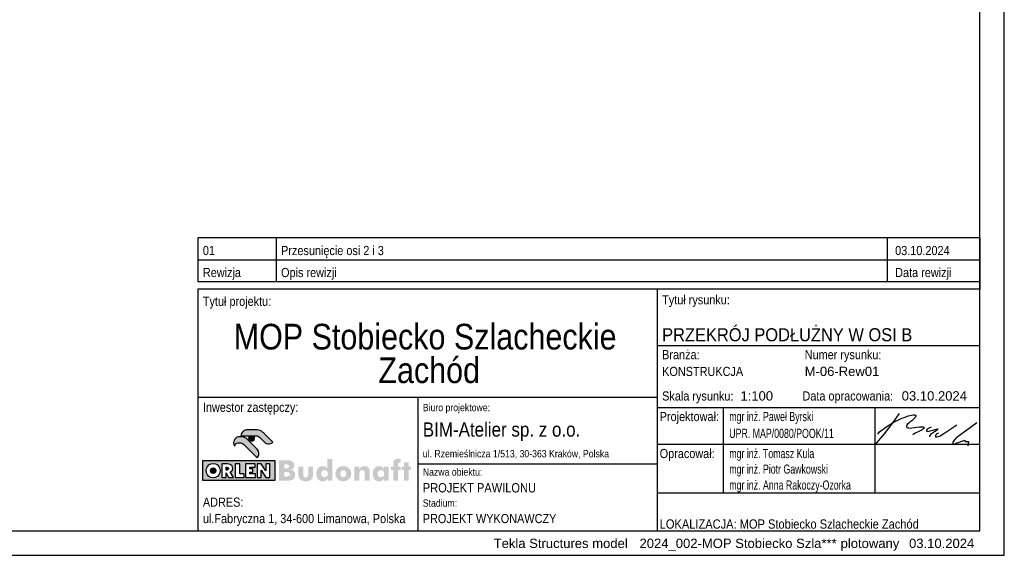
# Model space of a CAD drawing. Header units: millimetres. Extents: x -19654 to 22346, y -14260 to 15440.
# Tile 16 of 22: x 2197 to 22346, y -14260 to -3297. Entities that reach past the tile are written whole.
import ezdxf

# ---------------------------------------------------------------- set-up
doc = ezdxf.new("R2010")
doc.units = ezdxf.units.MM
doc.layers.add('TS_FORMATKA', color=7, linetype='Continuous')
doc.styles.add('Arial', font='ARIAL.TTF', dxfattribs={"height": 0.2})

# ---------------------------------------------------------------- blocks, each defined once
blk = doc.blocks.new('Unknown-305655477-1289')
at = {"layer": 'TS_FORMATKA', "color": 7, "linetype": 'Continuous'}
for p, q in [((22346, -14260), (22346, 15440)), ((21846, -13760), (21846, 14940)), ((-19154, -13760), (21846, -13760)), ((-19654, -14260), (22346, -14260))]:
    blk.add_line(p, q, dxfattribs=at)
blk = doc.blocks.new('Unknown-305655477-4117')
at = {"layer": 'TS_FORMATKA', "linetype": 'Continuous'}
for points in [[(7073, -12245), (7085, -12224), (7092, -12201), (7094, -12177), (7092, -12153), (7085, -12130), (7073, -12108), (7057, -12089), (6865, -11896), (6844, -11878), (6822, -11863), (6798, -11851), (6772, -11842), (6745, -11836), (6718, -11835), (6700, -11835), (6675, -11837), (6651, -11844), (6630, -11856), (6612, -11871), (6596, -11889), (6585, -11911), (6578, -11934), (6575, -11959), (6578, -11984), (6585, -12007), (6597, -12029), (6602, -11995), (6624, -11969), (6658, -11959), (6668, -11959), (6692, -11959), (6717, -11959), (6738, -11962), (6758, -11970), (6776, -11983), (7057, -12265)], [(7057, -11817), (7082, -11828), (7103, -11844), (7205, -11946), (7225, -11962), (7249, -11973), (7275, -11979), (7302, -11979), (7330, -11974), (7355, -11962), (7379, -11943), (7203, -11768), (7192, -11756), (7169, -11737), (7144, -11720), (7118, -11707), (7090, -11697), (7060, -11691), (7030, -11689), (6865, -11689), (6839, -11692), (6814, -11699), (6791, -11710), (6770, -11725), (6753, -11743), (6738, -11764), (6728, -11788), (6722, -11814), (7030, -11814)], [(6886, -11844), (6883, -11855), (6882, -11865), (6890, -11896), (6912, -11917), (6942, -11925), (6973, -11917), (6994, -11896), (7002, -11865), (7001, -11855), (6999, -11844), (6994, -11835), (6891, -11835)], [(8369, -12589), (8374, -12559), (8387, -12536), (8408, -12521), (8435, -12516), (8463, -12521), (8484, -12536), (8497, -12559), (8502, -12589), (8498, -12619), (8484, -12642), (8463, -12657), (8435, -12662), (8408, -12657), (8387, -12642), (8374, -12619), (8369, -12589), (8592, -12290), (8495, -12290), (8495, -12440), (8495, -12458), (8496, -12475), (8498, -12492), (8478, -12465), (8456, -12447), (8430, -12438), (8398, -12435), (8375, -12436), (8355, -12442), (8336, -12450), (8319, -12462), (8304, -12477), (8292, -12494), (8282, -12514), (8274, -12537), (8269, -12562), (8268, -12589), (8269, -12617), (8274, -12642), (8282, -12665), (8292, -12685), (8304, -12703), (8320, -12717), (8337, -12729), (8356, -12737), (8378, -12742), (8401, -12744), (8430, -12740), (8455, -12730), (8478, -12712), (8499, -12686), (8499, -12733), (8592, -12733), (8592, -12290)], [(9992, -12516), (9992, -12443), (9940, -12443), (9940, -12397), (9943, -12377), (9952, -12365), (9968, -12362), (9975, -12362), (9983, -12364), (9992, -12367), (9992, -12289), (9975, -12286), (9962, -12284), (9950, -12283), (9921, -12285), (9896, -12292), (9876, -12302), (9861, -12317), (9849, -12335), (9842, -12358), (9840, -12385), (9840, -12443), (9797, -12443), (9797, -12516), (9840, -12516), (9840, -12733), (9940, -12733), (9940, -12516)], [(6071, -12409), (6128, -12477), (6108, -12498), (6100, -12527), (6108, -12556), (6128, -12576), (6157, -12584), (6186, -12576), (6206, -12556), (6214, -12527), (6206, -12498), (6186, -12477), (6157, -12470), (6128, -12477), (6071, -12409), (6214, -12527), (6206, -12498), (6186, -12477), (6157, -12470), (6128, -12477), (6108, -12498), (6100, -12527), (6108, -12556), (6128, -12576), (6157, -12584), (6186, -12576), (6206, -12556), (6214, -12527), (6071, -12409), (6111, -12388), (6157, -12381), (6203, -12388), (6243, -12409), (6275, -12441), (6295, -12481), (6303, -12527), (6295, -12573), (6275, -12613), (6243, -12644), (6203, -12665), (6157, -12672), (6111, -12665), (6071, -12644), (6039, -12613), (6019, -12573), (6011, -12527), (6019, -12481), (6039, -12441), (6071, -12409), (5946, -12322), (6333, -12388), (6420, -12456), (6420, -12459), (6420, -12517), (6437, -12517), (6454, -12513), (6465, -12503), (6469, -12487), (6465, -12471), (6451, -12456), (6420, -12456), (6333, -12388), (6469, -12487), (6465, -12471), (6455, -12460), (6437, -12456), (6420, -12456), (6420, -12517), (6437, -12517), (6454, -12513), (6465, -12503), (6469, -12487), (6333, -12388), (6447, -12388), (6507, -12399), (6544, -12431), (6556, -12481), (6549, -12516), (6531, -12541), (6504, -12552), (6576, -12665), (6467, -12665), (6420, -12574), (6420, -12665), (6333, -12665), (6333, -12388), (5946, -12322), (6605, -12388), (6702, -12388), (6702, -12590), (6789, -12590), (6789, -12665), (6605, -12665), (6605, -12388), (5946, -12322), (6818, -12388), (7016, -12388), (7016, -12456), (6908, -12456), (6908, -12491), (6966, -12491), (6966, -12555), (6908, -12555), (6908, -12590), (7025, -12590), (7025, -12665), (6818, -12665), (6818, -12388), (5946, -12322), (7055, -12388), (7140, -12388), (7236, -12531), (7234, -12514), (7233, -12500), (7233, -12487), (7233, -12479), (7233, -12388), (7319, -12388), (7319, -12665), (7233, -12665), (7139, -12519), (7141, -12535), (7142, -12550), (7142, -12562), (7142, -12665), (7055, -12665), (7055, -12388), (5946, -12322), (5946, -12727), (7415, -12727), (7415, -12322), (5946, -12322)], [(6157, -12470), (6128, -12477), (6108, -12498), (6100, -12527), (6108, -12556), (6128, -12576), (6157, -12584), (6186, -12576), (6206, -12556), (6214, -12527), (6206, -12498), (6186, -12477)], [(6469, -12487), (6465, -12471), (6455, -12460), (6437, -12456), (6420, -12456), (6420, -12517), (6437, -12517), (6454, -12513), (6465, -12503)], [(7613, -12556), (7654, -12556), (7687, -12558), (7709, -12565), (7723, -12579), (7727, -12603), (7719, -12630), (7694, -12644), (7653, -12647), (7613, -12647), (7613, -12556), (7824, -12559), (7613, -12482), (7613, -12397), (7638, -12397), (7677, -12400), (7701, -12413), (7710, -12440), (7701, -12466), (7676, -12478), (7636, -12482), (7613, -12482), (7824, -12559), (7810, -12539), (7792, -12523), (7768, -12512), (7741, -12507), (7769, -12497), (7791, -12484), (7806, -12466), (7814, -12445), (7817, -12419), (7813, -12390), (7802, -12365), (7783, -12344), (7758, -12329), (7732, -12321), (7703, -12316), (7671, -12315), (7634, -12314), (7630, -12314), (7626, -12314), (7622, -12314), (7507, -12314), (7507, -12733), (7625, -12733), (7658, -12733), (7688, -12732), (7715, -12730), (7739, -12726), (7761, -12720), (7781, -12712), (7805, -12695), (7822, -12672), (7832, -12645), (7835, -12614), (7833, -12584), (7824, -12559)], [(7902, -12444), (7902, -12592), (7903, -12625), (7907, -12655), (7917, -12682), (7936, -12706), (7958, -12723), (7985, -12735), (8016, -12742), (8051, -12744), (8087, -12742), (8118, -12735), (8145, -12723), (8166, -12706), (8186, -12680), (8196, -12653), (8200, -12624), (8201, -12592), (8201, -12444), (8101, -12444), (8101, -12598), (8097, -12636), (8081, -12659), (8050, -12667), (8020, -12659), (8004, -12636), (7999, -12598), (7999, -12444)], [(8763, -12618), (8759, -12590), (8763, -12561), (8775, -12539), (8794, -12525), (8820, -12520), (8845, -12525), (8864, -12539), (8876, -12561), (8880, -12590), (8876, -12618), (8864, -12640), (8845, -12654), (8820, -12659), (8794, -12654), (8775, -12640), (8763, -12618), (8967, -12655), (8975, -12634), (8980, -12612), (8982, -12590), (8980, -12567), (8975, -12545), (8967, -12524), (8956, -12505), (8943, -12488), (8927, -12473), (8909, -12460), (8889, -12449), (8867, -12441), (8844, -12436), (8820, -12435), (8795, -12436), (8772, -12441), (8751, -12449), (8731, -12460), (8713, -12473), (8697, -12488), (8684, -12505), (8673, -12524), (8665, -12545), (8660, -12567), (8659, -12590), (8660, -12612), (8665, -12634), (8673, -12654), (8684, -12673), (8697, -12691), (8713, -12706), (8731, -12719), (8751, -12729), (8772, -12737), (8795, -12742), (8820, -12744), (8844, -12742), (8867, -12737), (8889, -12730), (8909, -12719), (8927, -12706), (8943, -12691), (8956, -12674), (8967, -12655)], [(9149, -12576), (9156, -12548), (9167, -12528), (9184, -12516), (9208, -12512), (9236, -12519), (9251, -12541), (9256, -12578), (9256, -12733), (9357, -12733), (9357, -12568), (9356, -12529), (9350, -12497), (9336, -12470), (9315, -12451), (9286, -12439), (9251, -12435), (9223, -12437), (9198, -12445), (9177, -12458), (9158, -12477), (9140, -12503), (9140, -12444), (9047, -12444), (9047, -12733), (9147, -12733), (9147, -12612)], [(9527, -12619), (9523, -12589), (9527, -12558), (9541, -12535), (9562, -12520), (9589, -12515), (9618, -12520), (9639, -12535), (9652, -12558), (9657, -12589), (9652, -12619), (9639, -12642), (9618, -12656), (9589, -12661), (9562, -12656), (9541, -12642), (9527, -12619), (9747, -12444), (9652, -12444), (9652, -12491), (9634, -12466), (9612, -12449), (9586, -12438), (9556, -12435), (9532, -12437), (9510, -12442), (9491, -12450), (9473, -12462), (9458, -12477), (9445, -12494), (9435, -12515), (9428, -12537), (9424, -12562), (9422, -12589), (9424, -12617), (9428, -12642), (9435, -12665), (9445, -12685), (9457, -12703), (9472, -12717), (9488, -12729), (9507, -12737), (9527, -12743), (9549, -12744), (9581, -12741), (9608, -12731), (9632, -12713), (9653, -12687), (9653, -12733), (9747, -12733), (9747, -12444)], [(10203, -12516), (10203, -12443), (10160, -12443), (10160, -12358), (10059, -12358), (10059, -12443), (10016, -12443), (10016, -12516), (10059, -12516), (10059, -12733), (10160, -12733), (10160, -12516)]]:
    blk.add_hatch(color=1, dxfattribs=at).paths.add_polyline_path(points)
at = {"layer": 'TS_FORMATKA', "color": 1, "linetype": 'Continuous'}
for p, q in [((21846, -8815), (5846, -8815)), ((5846, -8815), (5846, -13760)), ((15244, -8815), (15244, -13760)), ((21846, -13760), (21846, -8815)), ((15244, -9963), (21846, -9963)), ((15244, -11027), (5846, -11027)), ((10346, -11027), (10346, -13760)), ((15244, -11235), (21846, -11235)), ((16596, -11235), (16596, -12985)), ((19696, -11235), (19696, -12985)), ((20069, -11541), (20204, -11360)), ((20069, -11541), (20247, -11456)), ((20247, -11456), (20294, -11440)), ((20294, -11440), (20383, -11404)), ((20383, -11404), (20448, -11388)), ((20448, -11388), (20483, -11384)), ((20494, -11467), (20475, -11486)), ((20483, -11384), (20514, -11385)), ((20528, -11432), (20494, -11467)), ((20514, -11385), (20532, -11396)), ((20536, -11415), (20528, -11432)), ((20532, -11396), (20536, -11415)), ((19789, -11734), (19918, -11634)), ((19897, -11776), (20069, -11541)), ((19918, -11634), (20069, -11541)), ((20351, -11596), (20342, -11608)), ((20342, -11608), (20342, -11620)), ((20342, -11620), (20347, -11633)), ((20347, -11633), (20354, -11641)), ((20366, -11577), (20351, -11596)), ((20354, -11641), (20369, -11649)), ((20390, -11556), (20366, -11577)), ((20369, -11649), (20391, -11653)), ((20415, -11535), (20390, -11556)), ((20391, -11653), (20418, -11655)), ((20450, -11510), (20415, -11535)), ((20418, -11655), (20456, -11651)), ((20475, -11486), (20450, -11510)), ((20456, -11651), (20608, -11631)), ((20608, -11631), (20641, -11628)), ((20641, -11628), (20670, -11628)), ((20681, -11676), (20662, -11690)), ((20670, -11628), (20688, -11631)), ((20695, -11662), (20681, -11676)), ((20688, -11631), (20701, -11635)), ((20705, -11647), (20695, -11662)), ((20701, -11635), (20705, -11647)), ((20770, -11680), (20755, -11698)), ((20815, -11650), (20770, -11680)), ((20852, -11637), (20815, -11650)), ((20886, -11695), (20948, -11676)), ((20948, -11676), (20988, -11668)), ((20988, -11668), (20972, -11695)), ((21109, -11764), (21373, -11589)), ((21373, -11839), (21783, -11543)), ((6612, -11871), (6596, -11889)), ((6630, -11856), (6612, -11871)), ((6651, -11844), (6630, -11856)), ((6675, -11837), (6651, -11844)), ((6700, -11835), (6675, -11837)), ((6718, -11835), (6700, -11835)), ((6745, -11836), (6718, -11835)), ((6728, -11788), (6722, -11814)), ((6722, -11814), (7030, -11814)), ((6738, -11764), (6728, -11788)), ((6753, -11743), (6738, -11764)), ((6772, -11842), (6745, -11836)), ((6770, -11725), (6753, -11743)), ((6791, -11710), (6770, -11725)), ((6798, -11851), (6772, -11842)), ((6814, -11699), (6791, -11710)), ((6822, -11863), (6798, -11851)), ((6839, -11692), (6814, -11699)), ((6844, -11878), (6822, -11863)), ((6865, -11689), (6839, -11692)), ((6865, -11896), (6844, -11878)), ((7030, -11689), (6865, -11689)), ((6883, -11855), (6882, -11865)), ((6882, -11865), (6890, -11896)), ((6886, -11844), (6883, -11855)), ((6891, -11835), (6886, -11844)), ((6994, -11835), (6891, -11835)), ((6999, -11844), (6994, -11835)), ((6994, -11896), (7002, -11865)), ((7001, -11855), (6999, -11844)), ((7002, -11865), (7001, -11855)), ((7060, -11691), (7030, -11689)), ((7030, -11689), (7030, -11689)), ((7030, -11814), (7057, -11817)), ((7057, -11817), (7082, -11828)), ((7090, -11697), (7060, -11691)), ((7082, -11828), (7103, -11844)), ((7118, -11707), (7090, -11697)), ((7103, -11844), (7205, -11946)), ((7144, -11720), (7118, -11707)), ((7169, -11737), (7144, -11720)), ((7192, -11756), (7169, -11737)), ((7203, -11767), (7192, -11756)), ((7203, -11767), (7203, -11767)), ((7203, -11767), (7203, -11767)), ((7203, -11767), (7203, -11767)), ((7379, -11943), (7203, -11767)), ((19695, -12006), (19897, -11776)), ((19758, -11780), (19789, -11734)), ((20523, -11760), (20474, -11793)), ((20584, -11731), (20523, -11760)), ((20662, -11690), (20584, -11731)), ((20755, -11698), (20755, -11718)), ((20755, -11718), (20783, -11723)), ((20783, -11723), (20830, -11714)), ((20838, -11790), (20817, -11816)), ((20817, -11816), (20817, -11832)), ((20830, -11714), (20886, -11695)), ((20916, -11732), (20838, -11790)), ((20972, -11695), (20916, -11732)), ((20947, -11793), (20935, -11815)), ((20935, -11815), (20941, -11832)), ((20941, -11832), (20965, -11836)), ((20968, -11774), (20947, -11793)), ((20965, -11836), (21000, -11830)), ((20996, -11760), (20968, -11774)), ((21000, -11830), (21036, -11811)), ((21036, -11811), (21109, -11764)), ((21373, -11839), (21327, -11898)), ((6578, -11934), (6575, -11959)), ((6575, -11959), (6578, -11984)), ((6585, -11911), (6578, -11934)), ((6578, -11984), (6585, -12007)), ((6596, -11889), (6585, -11911)), ((6585, -12007), (6597, -12029)), ((6597, -12029), (6602, -11995)), ((6602, -11995), (6624, -11969)), ((6624, -11969), (6658, -11959)), ((6658, -11959), (6668, -11959)), ((6668, -11959), (6692, -11959)), ((6692, -11959), (6717, -11959)), ((6717, -11959), (6738, -11962)), ((6738, -11962), (6758, -11970)), ((6758, -11970), (6776, -11983)), ((6776, -11983), (7057, -12265)), ((7057, -12089), (6865, -11896)), ((6890, -11896), (6912, -11917)), ((6912, -11917), (6942, -11925)), ((6942, -11925), (6973, -11917)), ((6973, -11917), (6994, -11896)), ((7073, -12108), (7057, -12089)), ((7205, -11946), (7225, -11962)), ((7225, -11962), (7249, -11973)), ((7249, -11973), (7275, -11979)), ((7275, -11979), (7302, -11979)), ((7302, -11979), (7330, -11974)), ((7330, -11974), (7355, -11962)), ((7355, -11962), (7379, -11943)), ((7379, -11943), (7379, -11943)), ((15244, -11984), (21846, -11984)), ((21294, -11941), (21292, -11960)), ((21292, -11960), (21295, -11977)), ((21327, -11898), (21294, -11941)), ((21295, -11977), (21318, -11983)), ((21318, -11983), (21358, -11967)), ((21358, -11967), (21539, -11902)), ((21539, -11902), (21539, -11933)), ((21539, -11933), (21616, -11928)), ((21616, -11928), (21599, -12016)), ((7057, -12265), (7073, -12245)), ((7085, -12130), (7073, -12108)), ((7073, -12245), (7085, -12224)), ((7092, -12153), (7085, -12130)), ((7085, -12224), (7092, -12201)), ((7094, -12177), (7092, -12153)), ((7092, -12201), (7094, -12177)), ((5946, -12321), (7415, -12321)), ((5946, -12727), (5946, -12321)), ((5946, -12322), (7415, -12322)), ((5946, -12727), (5946, -12322)), ((6011, -12527), (6019, -12481)), ((6019, -12481), (6039, -12441)), ((6039, -12441), (6071, -12409)), ((6071, -12409), (6111, -12388)), ((6108, -12498), (6128, -12477)), ((6111, -12388), (6157, -12381)), ((6128, -12477), (6157, -12470)), ((6157, -12381), (6203, -12388)), ((6157, -12470), (6186, -12477)), ((6186, -12477), (6206, -12498)), ((6203, -12388), (6243, -12409)), ((6243, -12409), (6275, -12441)), ((6275, -12441), (6295, -12481)), ((6295, -12481), (6303, -12527)), ((6447, -12388), (6333, -12388)), ((6333, -12388), (6333, -12665)), ((6420, -12459), (6420, -12456)), ((6420, -12456), (6437, -12456)), ((6420, -12514), (6420, -12459)), ((6437, -12456), (6455, -12460)), ((6507, -12399), (6447, -12388)), ((6455, -12460), (6465, -12471)), ((6465, -12471), (6469, -12487)), ((6469, -12487), (6465, -12503)), ((6544, -12431), (6507, -12399)), ((6556, -12481), (6544, -12431)), ((6549, -12516), (6556, -12481)), ((6702, -12388), (6605, -12388)), ((6605, -12388), (6605, -12665)), ((6702, -12590), (6702, -12388)), ((7016, -12388), (6818, -12388)), ((6818, -12388), (6818, -12665)), ((6908, -12491), (6908, -12456)), ((6908, -12456), (7016, -12456)), ((6966, -12491), (6908, -12491)), ((6966, -12555), (6966, -12491)), ((7016, -12456), (7016, -12388)), ((7140, -12388), (7055, -12388)), ((7055, -12388), (7055, -12665)), ((7236, -12531), (7140, -12388)), ((7319, -12388), (7233, -12388)), ((7233, -12388), (7233, -12479)), ((7233, -12479), (7233, -12481)), ((7233, -12481), (7233, -12484)), ((7233, -12484), (7233, -12487)), ((7233, -12487), (7233, -12500)), ((7319, -12665), (7319, -12388)), ((7415, -12321), (7415, -12727)), ((7415, -12322), (7415, -12727)), ((15244, -12393), (10346, -12393)), ((6019, -12573), (6011, -12527)), ((6039, -12613), (6019, -12573)), ((6071, -12644), (6039, -12613)), ((6111, -12665), (6071, -12644)), ((6100, -12527), (6108, -12498)), ((6108, -12556), (6100, -12527)), ((6128, -12576), (6108, -12556)), ((6157, -12672), (6111, -12665)), ((6157, -12584), (6128, -12576)), ((6186, -12576), (6157, -12584)), ((6203, -12665), (6157, -12672)), ((6206, -12556), (6186, -12576)), ((6243, -12644), (6203, -12665)), ((6206, -12498), (6214, -12527)), ((6214, -12527), (6206, -12556)), ((6275, -12613), (6243, -12644)), ((6295, -12573), (6275, -12613)), ((6303, -12527), (6295, -12573)), ((6333, -12665), (6420, -12665)), ((6420, -12517), (6420, -12514)), ((6437, -12517), (6420, -12517)), ((6420, -12665), (6420, -12574)), ((6420, -12574), (6467, -12665)), ((6454, -12513), (6437, -12517)), ((6465, -12503), (6454, -12513)), ((6467, -12665), (6576, -12665)), ((6504, -12552), (6531, -12541)), ((6576, -12665), (6504, -12552)), ((6531, -12541), (6549, -12516)), ((6605, -12665), (6789, -12665)), ((6789, -12590), (6702, -12590)), ((6789, -12665), (6789, -12590)), ((6818, -12665), (7025, -12665)), ((6908, -12590), (6908, -12555)), ((6908, -12555), (6966, -12555)), ((7025, -12590), (6908, -12590)), ((7025, -12665), (7025, -12590)), ((7055, -12665), (7142, -12665)), ((7141, -12535), (7139, -12519)), ((7139, -12519), (7233, -12665)), ((7142, -12550), (7141, -12535)), ((7142, -12562), (7142, -12550)), ((7142, -12665), (7142, -12562)), ((7233, -12500), (7234, -12514)), ((7233, -12665), (7319, -12665)), ((7234, -12514), (7236, -12531)), ((7415, -12727), (5946, -12727)), ((7415, -12727), (5946, -12727)), ((15244, -12984), (21846, -12984)), ((5846, -13760), (21846, -13760))]:
    blk.add_line(p, q, dxfattribs=at)
at = {"layer": 'TS_FORMATKA', "color": 1, "linetype": 'Continuous', "style": 'Arial'}
for s, height, width, p in [('Tytuł projektu:', 187.65, 0.84928, (5946, -9154)), ('Tytuł rysunku:', 187.65, 0.84928, (15344, -9123)), ('PRZEKRÓJ PODŁUŻNY W OSI B', 267.42, 0.9, (15344, -9879)), ('Branża:', 187.6, 0.84928, (15344, -10246)), ('Numer rysunku:', 187.65, 0.84928, (18261, -10246)), ('KONSTRUKCJA', 187.65, 0.84928, (15344, -10590)), ('Skala rysunku:', 187.65, 0.84928, (15344, -11092)), ('Data opracowania:', 187.65, 0.84928, (18215, -11092)), ('Inwestor zastępczy:', 187.65, 0.84928, (5946, -11323)), ('Biuro projektowe:', 150.12, 0.84928, (10446, -11310)), ('Projektował:', 187.65, 0.84928, (15294, -11513)), ('BIM-Atelier sp. z o.o.', 292.73, 0.84928, (10446, -11831)), ('ul. Rzemieślnicza 1/513, 30-363 Kraków, Polska', 150.12, 0.84928, (10446, -12255)), ('Opracował:', 187.6, 0.84928, (15294, -12270)), ('mgr inż. Tomasz Kula', 187.65, 0.686375, (16717, -12270)), ('Nazwa obiektu:', 150.12, 0.84928, (10446, -12629)), ('mgr inż. Piotr Gawkowski', 187.65, 0.686375, (16717, -12589)), ('mgr inż. Anna Rakoczy-Ozorka', 187.65, 0.686375, (16717, -12915)), ('PROJEKT PAWILONU', 191.02, 0.84928, (10446, -12973)), ('ADRES:', 187.6, 0.84928, (5946, -13265)), ('Stadium:', 150.1, 0.84928, (10446, -13265)), ('ul.Fabryczna 1, 34-600 Limanowa, Polska', 187.65, 0.84928, (5946, -13601)), ('PROJEKT WYKONAWCZY', 187.65, 0.84928, (10446, -13601)), ('LOKALIZACJA: MOP Stobiecko Szlacheckie Zachód', 191.02, 0.84928, (15294, -13715))]:
    blk.add_text(s, height=height, dxfattribs=dict(at, width=width)).set_placement(p)
at = {"layer": 'TS_FORMATKA', "color": 1, "style": 'Arial'}
for s, height, width, p in [('MOP Stobiecko Szlacheckie', 525.29, 0.85, (6577, -10047)), (' Zachód', 525.3, 0.85, (9364, -10734)), ('mgr inż. Paweł Byrski', 187.65, 0.686375, (16717, -11513)), ('UPR. MAP/0080/POOK/11', 187.65, 0.686375, (16717, -11857))]:
    blk.add_text(s, height=height, dxfattribs=dict(at, width=width)).set_placement(p)
at = {"layer": 'TS_FORMATKA', "color": 1, "linetype": 'Continuous', "style": 'Arial'}
for s, p in [('M-06-Rew01', (18261, -10590)), ('1:100 ', (16946, -11092)), ('03.10.2024', (20246, -11092))]:
    blk.add_text(s, height=191, dxfattribs=at).set_placement(p)
blk = doc.blocks.new('Unknown-305655477-4119')
at = {"layer": 'TS_FORMATKA', "color": 174, "style": 'Arial'}
for s, height, p in [('Tekla Structures model', 191.02, (11896, -14110)), ('plotowany', 191, (18996, -14110))]:
    blk.add_text(s, height=height, dxfattribs=at).set_placement(p)
at = {"layer": 'TS_FORMATKA', "color": 1, "style": 'Arial'}
for s, height, p in [('2024_002-MOP Stobiecko Szla***', 191.02, (14881, -14110)), ('03.10.2024', 191, (20396, -14110))]:
    blk.add_text(s, height=height, dxfattribs=at).set_placement(p)
blk = doc.blocks.new('Unknown-305655477-4120')
at = {"layer": 'TS_FORMATKA', "color": 1, "linetype": 'Continuous'}
for p, q in [((21846, -7765), (5846, -7765)), ((5846, -7765), (5846, -8215)), ((7446, -7765), (7446, -8215)), ((19946, -7765), (19946, -8215)), ((5846, -8215), (5846, -8665)), ((5846, -8215), (21846, -8215)), ((7446, -8215), (7446, -8665)), ((19946, -8215), (19946, -8665)), ((21846, -8665), (5846, -8665))]:
    blk.add_line(p, q, dxfattribs=at)
at = {"layer": 'TS_FORMATKA', "color": 2, "linetype": 'Continuous'}
for p, q in [((21846, -7765), (21846, -8215)), ((21846, -8215), (21846, -8815))]:
    blk.add_line(p, q, dxfattribs=at)
at = {"layer": 'TS_FORMATKA', "color": 1, "style": 'Arial', "width": 0.84928}
for s, height, p in [('01', 187.6, (5946, -8115)), ('Przesunięcie osi 2 i 3 ', 187.65, (7546, -8115)), ('03.10.2024', 187.6, (20112, -8115))]:
    blk.add_text(s, height=height, dxfattribs=at).set_placement(p)
at = {"layer": 'TS_FORMATKA', "color": 1, "linetype": 'Continuous', "style": 'Arial', "width": 0.84928}
for s, height, p in [('Rewizja', 187.6, (5946, -8565)), ('Opis rewizji', 187.65, (7546, -8565)), ('Data rewizji', 187.65, (20112, -8565))]:
    blk.add_text(s, height=height, dxfattribs=at).set_placement(p)

msp = doc.modelspace()

# ---------------------------------------------------------------- block references
for name in ['Unknown-305655477-1289', 'Unknown-305655477-4120', 'Unknown-305655477-4117', 'Unknown-305655477-4119']:
    msp.add_blockref(name, (0, 0))

doc.saveas('drawing.dxf')
